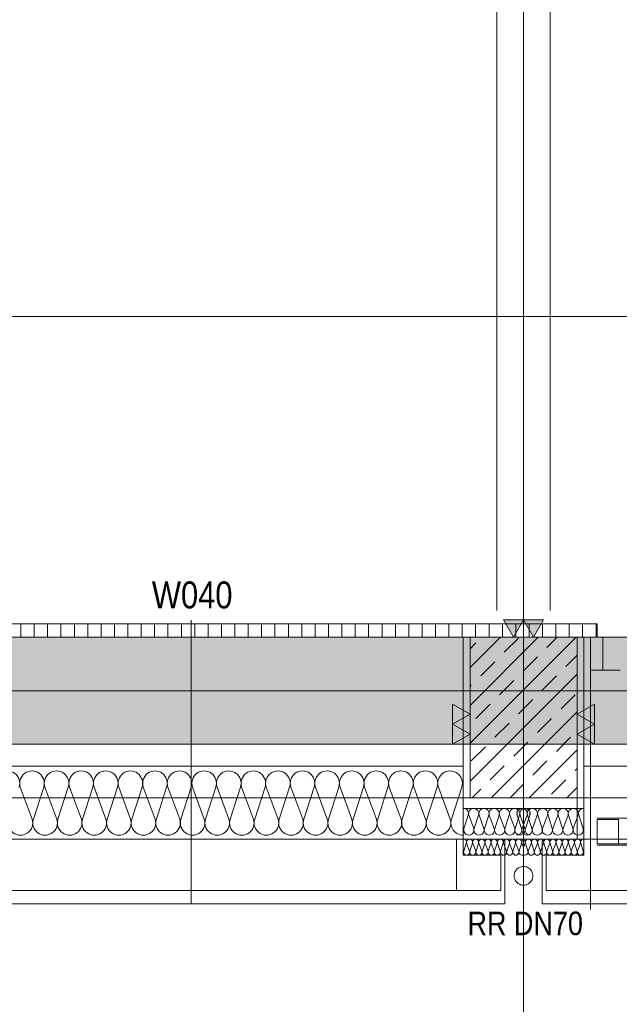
# Model space of a CAD drawing. Extents: x -720 to 300, y 62 to 1162.
# Tile 12 of 143: x -340 to -295, y 200 to 274. Entities that reach past the tile are written whole.
import ezdxf
from ezdxf.lldxf.tags import DXFTag

# ---------------------------------------------------------------- set-up
doc = ezdxf.new("R2010")
doc.units = 0
doc.layers.get('0').update_dxf_attribs({"lineweight": 13})
for name, color, linetype, lineweight, true_color in [('30 -33 Aussenwände- 2 nichttragend', 7, 'Continuous', 9, 0x003dff), ('30 -33 Aussenwände- 3 Aussenstützen', 7, 'Continuous', 50, 0x0000dd), ('30 -33 Aussenwände- 7 Fassade_ Elemente', 7, 'Continuous', 9, 0x00aacc), ('30 -34 Innenwände- 2 nichttragend', 7, 'Continuous', 18, 0xff7fe6), ('30 -35 Decken- 1 Konstruktion-Träger- Stahlbeton', 7, 'Continuous', 13, 0x33aa00), ('60- 61 allgemeine Ausstattung- 1 Möbel', 7, 'Continuous', 9, 0x00cccc), ('70 -72 Beschriftung- 1 Beschriftung allgemein', 7, 'Continuous', 9, 0xff6633), ('70 -72 Beschriftung- 2 Beschriftung Bauteile', 7, 'Continuous', 9, 0x9999ff), ('70 -76 Bemaßung- 2 Allgemein', 9, 'Continuous', 5, 0x808080), ('iwb_Schraffur_Unterzug', 7, 'Continuous', 5, 0xffffcc)]:
    doc.layers.add(name, color=color, linetype=linetype, lineweight=lineweight, true_color=true_color)
for name, color, linetype, lineweight in [('40 -41 Abwasser_Wasser_Gas- 2 Wasser-1', 7, 'Continuous', 15), ('70 -71 Achsen- 1 Gebäudeachsen', 7, 'STRICHPUNKT2-A06G94018I', 18), ('70 -75 Raumstempel- 3 Wandstempel', 7, 'Continuous', 50)]:
    doc.layers.add(name, color=color, linetype=linetype, lineweight=lineweight)
doc.styles.get("Standard").update_dxf_attribs({"font": 'ARIALN.TTF'})
tags = doc.linetypes.add('fein_strichliert-A06G94028I', pattern=[4, 1, -2, 1]).pattern_tags.tags
tags[8:9] = [DXFTag(74, 4), DXFTag(75, 0), DXFTag(340, '0'), DXFTag(46, 0.0), DXFTag(50, 0.0), DXFTag(44, 0.0), DXFTag(45, 0.0)]
tags[6:7] = [DXFTag(74, 4), DXFTag(75, 0), DXFTag(340, '0'), DXFTag(46, 0.0), DXFTag(50, 0.0), DXFTag(44, 0.0), DXFTag(45, 0.0)]
tags[4:5] = [DXFTag(74, 4), DXFTag(75, 0), DXFTag(340, '0'), DXFTag(46, 0.0), DXFTag(50, 0.0), DXFTag(44, 0.0), DXFTag(45, 0.0)]
tags = doc.linetypes.add('STRICHPUNKT2-A06G94018I', pattern=[12.7, 6.35, -3.175, 0, -3.175]).pattern_tags.tags
tags[10:11] = [DXFTag(74, 4), DXFTag(75, 0), DXFTag(340, '0'), DXFTag(46, 0.0), DXFTag(50, 0.0), DXFTag(44, 0.0), DXFTag(45, 0.0)]
tags[8:9] = [DXFTag(74, 4), DXFTag(75, 0), DXFTag(340, '0'), DXFTag(46, 0.0), DXFTag(50, 0.0), DXFTag(44, 0.0), DXFTag(45, 0.0)]
tags[6:7] = [DXFTag(74, 4), DXFTag(75, 0), DXFTag(340, '0'), DXFTag(46, 0.0), DXFTag(50, 0.0), DXFTag(44, 0.0), DXFTag(45, 0.0)]
tags[4:5] = [DXFTag(74, 4), DXFTag(75, 0), DXFTag(340, '0'), DXFTag(46, 0.0), DXFTag(50, 0.0), DXFTag(44, 0.0), DXFTag(45, 0.0)]

# ---------------------------------------------------------------- blocks, each defined once
blk = doc.blocks.new('Referenz-A06G94038I')
at = {"layer": '30 -33 Aussenwände- 2 nichttragend', "color": 0, "linetype": 'fein_strichliert-A06G94028I', "lineweight": -2, "ltscale": 0.13}
blk.add_line((-450.357, 215.912), (-154.357, 215.912), dxfattribs=at)
at = {"layer": '30 -33 Aussenwände- 3 Aussenstützen', "color": 0, "lineweight": -2}
for p, q in [((-306.357, 225.641), (-304.087, 227.912)), ((-306.357, 222.813), (-301.258, 227.912)), ((-306.357, 219.985), (-298.43, 227.912)), ((-303.792, 226.793), (-302.731, 227.853)), ((-300.61, 227.146), (-299.844, 227.912)), ((-306.357, 227.056), (-305.913, 227.5)), ((-305.56, 225.025), (-304.499, 226.086)), ((-302.378, 225.379), (-301.317, 226.439)), ((-299.196, 225.732), (-298.357, 226.57)), ((-306.357, 217.156), (-298.357, 225.156)), ((-304.145, 223.611), (-303.085, 224.671)), ((-300.963, 223.964), (-299.903, 225.025)), ((-306.357, 224.227), (-306.267, 224.318)), ((-302.731, 222.197), (-301.67, 223.257)), ((-299.549, 222.55), (-298.488, 223.611)), ((-305.913, 221.843), (-304.852, 222.904)), ((-304.773, 215.912), (-298.357, 222.328)), ((-301.317, 220.782), (-300.256, 221.843)), ((-304.499, 220.429), (-303.438, 221.49)), ((-302.357, 218.912), (-302.357, 220.912)), ((-299.903, 219.368), (-298.842, 220.429)), ((-306.267, 218.661), (-305.206, 219.722)), ((-303.357, 219.912), (-301.357, 219.912)), ((-303.085, 219.015), (-302.024, 220.075)), ((-301.945, 215.912), (-298.357, 219.499)), ((-304.852, 217.247), (-303.792, 218.308)), ((-301.67, 217.6), (-300.61, 218.661)), ((-298.488, 217.954), (-298.357, 218.085)), ((-300.256, 216.186), (-299.196, 217.247)), ((-306.187, 215.912), (-305.56, 216.54)), ((-303.359, 215.912), (-302.378, 216.893)), ((-299.116, 215.912), (-298.357, 216.671))]:
    blk.add_line(p, q, dxfattribs=at)
at = {"layer": '30 -33 Aussenwände- 3 Aussenstützen', "color": 0, "linetype": 'Continuous', "lineweight": -2, "ltscale": 0.13}
for p, q in [((-306.357, 227.912), (-306.357, 215.912)), ((-298.357, 227.912), (-306.357, 227.912)), ((-298.357, 215.912), (-298.357, 227.912)), ((-306.357, 215.912), (-298.357, 215.912))]:
    blk.add_line(p, q, dxfattribs=at)
at = {"layer": '30 -33 Aussenwände- 7 Fassade_ Elemente', "color": 0, "linetype": 'Continuous', "lineweight": -2, "ltscale": 0.13}
for p, q in [((-449.857, 227.912), (-306.857, 227.912)), ((-306.857, 227.912), (-306.857, 212.812)), ((-296.437, 227.912), (-298.357, 227.912)), ((-298.357, 227.912), (-298.357, 212.812)), ((-154.857, 227.912), (-297.857, 227.912)), ((-297.857, 227.912), (-297.857, 212.812)), ((-297.357, 207.542), (-297.357, 227.912)), ((-296.437, 225.452), (-296.437, 227.912)), ((-296.437, 227.912), (-295.137, 227.912)), ((-297.357, 212.812), (-297.357, 225.452)), ((-297.357, 225.452), (-296.437, 225.452)), ((-295.137, 225.452), (-296.437, 225.452)), ((-302.357, 218.912), (-302.357, 220.912)), ((-301.357, 219.912), (-303.357, 219.912)), ((-306.857, 218.272), (-449.857, 218.272)), ((-306.857, 215.112), (-306.857, 218.272)), ((-297.857, 215.116), (-297.857, 218.272)), ((-297.857, 218.272), (-154.857, 218.272)), ((-339.977, 216.712), (-339.089, 214.312)), ((-338.999, 214.312), (-338.228, 216.712)), ((-338.138, 216.712), (-337.251, 214.312)), ((-337.161, 214.312), (-336.39, 216.712)), ((-336.3, 216.712), (-335.412, 214.312)), ((-335.322, 214.312), (-334.551, 216.712)), ((-334.461, 216.712), (-333.574, 214.312)), ((-333.484, 214.312), (-332.713, 216.712)), ((-332.623, 216.712), (-331.735, 214.312)), ((-331.645, 214.312), (-330.874, 216.712)), ((-330.784, 216.712), (-329.897, 214.312)), ((-329.807, 214.312), (-329.035, 216.712)), ((-328.945, 216.712), (-328.058, 214.312)), ((-327.968, 214.312), (-327.197, 216.712)), ((-327.107, 216.712), (-326.22, 214.312)), ((-326.13, 214.312), (-325.358, 216.712)), ((-325.268, 216.712), (-324.381, 214.312)), ((-324.291, 214.312), (-323.52, 216.712)), ((-323.43, 216.712), (-322.543, 214.312)), ((-322.453, 214.312), (-321.681, 216.712)), ((-321.591, 216.712), (-320.704, 214.312)), ((-320.614, 214.312), (-319.843, 216.712)), ((-319.753, 216.712), (-318.866, 214.312)), ((-318.776, 214.312), (-318.004, 216.712)), ((-317.914, 216.712), (-317.027, 214.312)), ((-316.937, 214.312), (-316.166, 216.712)), ((-316.076, 216.712), (-315.189, 214.312)), ((-315.099, 214.312), (-314.327, 216.712)), ((-314.237, 216.712), (-313.35, 214.312)), ((-313.26, 214.312), (-312.489, 216.712)), ((-312.399, 216.712), (-311.511, 214.312)), ((-311.421, 214.312), (-310.65, 216.712)), ((-310.56, 216.712), (-309.673, 214.312)), ((-309.583, 214.312), (-308.812, 216.712)), ((-308.722, 216.712), (-307.834, 214.312)), ((-307.744, 214.312), (-306.973, 216.712)), ((-301.857, 215.112), (-306.857, 215.112)), ((-302.857, 215.116), (-297.857, 215.116)), ((-306.488, 214.612), (-306.809, 213.612)), ((-306.081, 213.612), (-306.45, 214.612)), ((-305.722, 214.612), (-306.043, 213.612)), ((-305.315, 213.612), (-305.684, 214.612)), ((-304.956, 214.612), (-305.277, 213.612)), ((-304.548, 213.612), (-304.918, 214.612)), ((-304.19, 214.612), (-304.511, 213.612)), ((-303.782, 213.612), (-304.152, 214.612)), ((-303.424, 214.612), (-303.745, 213.612)), ((-303.016, 213.612), (-303.386, 214.612)), ((-302.658, 214.612), (-302.979, 213.612)), ((-302.823, 214.612), (-302.502, 213.612)), ((-302.25, 213.612), (-302.62, 214.612)), ((-302.464, 213.612), (-302.095, 214.612)), ((-301.891, 214.612), (-302.213, 213.612)), ((-302.057, 214.612), (-301.736, 213.612)), ((-301.698, 213.612), (-301.329, 214.612)), ((-301.291, 214.612), (-300.97, 213.612)), ((-300.932, 213.612), (-300.563, 214.612)), ((-300.525, 214.612), (-300.204, 213.612)), ((-300.166, 213.612), (-299.797, 214.612)), ((-299.759, 214.612), (-299.438, 213.612)), ((-299.4, 213.612), (-299.031, 214.612)), ((-298.993, 214.612), (-298.672, 213.612)), ((-298.634, 213.612), (-298.264, 214.612)), ((-298.227, 214.612), (-297.906, 213.612)), ((-296.857, 212.472), (-296.857, 214.272)), ((-296.857, 214.272), (-295.257, 214.272)), ((-295.257, 214.272), (-295.257, 212.472)), ((-454.357, 212.812), (-301.857, 212.812)), ((-307.357, 212.812), (-449.357, 212.812)), ((-307.357, 212.812), (-306.857, 212.812)), ((-307.357, 208.972), (-307.357, 212.812)), ((-307.357, 208.972), (-307.357, 212.812)), ((-306.857, 212.812), (-303.757, 212.812)), ((-306.857, 212.812), (-306.857, 211.612)), ((-303.757, 212.812), (-303.757, 207.972)), ((-150.357, 212.812), (-302.857, 212.812)), ((-297.857, 212.812), (-300.957, 212.812)), ((-300.957, 212.812), (-300.957, 207.972)), ((-298.357, 212.812), (-297.357, 212.812)), ((-297.857, 212.812), (-297.857, 211.612)), ((-297.357, 212.812), (-297.857, 212.812)), ((-297.357, 208.972), (-297.357, 212.812)), ((-297.357, 212.812), (-155.357, 212.812)), ((-297.357, 208.972), (-297.357, 212.812)), ((-306.636, 212.512), (-306.828, 211.912)), ((-306.391, 211.912), (-306.613, 212.512)), ((-306.176, 212.512), (-306.368, 211.912)), ((-305.931, 211.913), (-306.153, 212.512)), ((-305.716, 212.513), (-305.909, 211.913)), ((-305.472, 211.913), (-305.694, 212.513)), ((-305.257, 212.513), (-305.449, 211.913)), ((-305.012, 211.913), (-305.234, 212.513)), ((-304.797, 212.513), (-304.989, 211.913)), ((-304.552, 211.914), (-304.775, 212.513)), ((-304.337, 212.514), (-304.53, 211.914)), ((-304.093, 211.914), (-304.315, 212.514)), ((-303.878, 212.514), (-304.07, 211.914)), ((-303.633, 211.914), (-303.855, 212.514)), ((-303.418, 212.514), (-303.61, 211.914)), ((-303.173, 211.915), (-303.396, 212.514)), ((-302.958, 212.515), (-303.151, 211.915)), ((-302.714, 211.915), (-302.936, 212.515)), ((-302.499, 212.515), (-302.691, 211.915)), ((-302.476, 212.515), (-302.357, 212.193)), ((-302.238, 212.515), (-302.358, 212.193)), ((-302.216, 212.515), (-302.024, 211.915)), ((-302.001, 211.915), (-301.779, 212.515)), ((-301.756, 212.515), (-301.564, 211.915)), ((-301.541, 211.915), (-301.319, 212.514)), ((-301.297, 212.514), (-301.104, 211.914)), ((-301.082, 211.914), (-300.86, 212.514)), ((-300.837, 212.514), (-300.645, 211.914)), ((-300.622, 211.914), (-300.4, 212.514)), ((-300.377, 212.514), (-300.185, 211.914)), ((-300.163, 211.914), (-299.94, 212.513)), ((-299.918, 212.513), (-299.725, 211.913)), ((-299.703, 211.913), (-299.481, 212.513)), ((-299.458, 212.513), (-299.266, 211.913)), ((-299.243, 211.913), (-299.021, 212.513)), ((-298.998, 212.513), (-298.806, 211.913)), ((-298.784, 211.913), (-298.561, 212.512)), ((-298.539, 212.512), (-298.346, 211.912)), ((-298.324, 211.912), (-298.102, 212.512)), ((-298.079, 212.512), (-297.887, 211.912)), ((-295.257, 212.472), (-296.857, 212.472)), ((-306.857, 211.612), (-304.057, 211.612)), ((-304.057, 211.612), (-304.057, 208.972)), ((-300.657, 211.612), (-300.657, 208.972)), ((-297.857, 211.612), (-300.657, 211.612)), ((-449.357, 208.972), (-307.357, 208.972)), ((-304.057, 208.972), (-307.357, 208.972)), ((-300.657, 208.972), (-297.357, 208.972)), ((-155.357, 208.972), (-297.357, 208.972)), ((-303.757, 207.972), (-452.957, 207.972)), ((-300.957, 207.972), (-151.757, 207.972))]:
    blk.add_line(p, q, dxfattribs=at)
at = {"layer": '30 -33 Aussenwände- 7 Fassade_ Elemente', "color": 0, "linetype": 'fein_strichliert-A06G94028I', "lineweight": -2, "ltscale": 0.13}
for p, q in [((-296.857, 214.372), (-248.457, 214.372)), ((-296.857, 212.372), (-248.457, 212.372)), ((-295.257, 212.472), (-272.657, 212.472)), ((-248.457, 207.972), (-296.857, 207.972))]:
    blk.add_line(p, q, dxfattribs=at)
at = {"layer": '30 -33 Aussenwände- 7 Fassade_ Elemente', "color": 0, "linetype": 'Continuous', "lineweight": -2, "ltscale": 0.13}
for centre, major_axis, end_param in [((-340.941, 216.994), (0.874, -0.282), 3.765224), ((-339.102, 216.994), (0.874, -0.282), 3.765224), ((-337.264, 216.994), (0.874, -0.282), 3.765224), ((-335.425, 216.994), (0.874, -0.282), 3.765224), ((-333.587, 216.994), (0.874, -0.282), 3.765224), ((-331.748, 216.994), (0.874, -0.282), 3.765224), ((-329.91, 216.994), (0.874, -0.282), 3.765224), ((-328.071, 216.994), (0.874, -0.282), 3.765224), ((-326.233, 216.994), (0.874, -0.282), 3.765224), ((-324.394, 216.994), (0.874, -0.282), 3.765224), ((-322.556, 216.994), (0.874, -0.282), 3.765224), ((-320.717, 216.994), (0.874, -0.282), 3.765224), ((-318.879, 216.994), (0.874, -0.282), 3.765224), ((-317.04, 216.994), (0.874, -0.282), 3.765224), ((-315.201, 216.994), (0.874, -0.282), 3.765224), ((-313.363, 216.994), (0.874, -0.282), 3.765224), ((-311.524, 216.994), (0.874, -0.282), 3.765224), ((-309.686, 216.994), (0.874, -0.282), 3.765224), ((-307.847, 216.994), (0.874, -0.282), 3.765224), ((-306.852, 214.729), (0.364, -0.117), 1.896254), ((-306.086, 214.729), (0.364, -0.117), 3.764652), ((-305.32, 214.729), (0.364, -0.117), 3.764652), ((-304.554, 214.729), (0.364, -0.117), 3.764652), ((-303.788, 214.729), (0.364, -0.117), 3.764652), ((-303.788, 214.729), (-0.225, 0.31), 1.254884), ((-303.788, 214.729), (0.225, 0.31), 1.254884), ((-303.788, 214.729), (0.364, -0.117), 1.254884), ((-303.022, 214.729), (0.364, -0.117), 3.764652), ((-303.022, 214.729), (-0.225, 0.31), 1.254884), ((-303.022, 214.729), (0.225, 0.31), 1.254884), ((-302.459, 214.729), (-0.225, 0.31), 1.254884), ((-303.022, 214.729), (0.364, -0.117), 1.254884), ((-302.459, 214.729), (0.225, 0.31), 1.254884), ((-302.256, 214.729), (-0.225, 0.31), 1.254884), ((-302.256, 214.729), (0.225, 0.31), 1.254884), ((-302.459, 214.729), (0.364, -0.117), 1.254884), ((-301.693, 214.729), (0.364, -0.117), 3.764652), ((-301.693, 214.729), (-0.225, 0.31), 1.254884), ((-302.256, 214.729), (0.364, -0.117), 1.254884), ((-301.693, 214.729), (0.225, 0.31), 1.254884), ((-301.693, 214.729), (0.364, -0.117), 1.254884), ((-300.927, 214.729), (0.364, -0.117), 3.764652), ((-300.927, 214.729), (-0.225, 0.31), 1.254884), ((-300.927, 214.729), (0.225, 0.31), 1.254884), ((-300.927, 214.729), (0.364, -0.117), 1.254884), ((-300.161, 214.729), (0.364, -0.117), 3.764652), ((-299.395, 214.729), (0.364, -0.117), 3.764652), ((-298.629, 214.729), (0.364, -0.117), 3.764652), ((-297.863, 214.729), (0.005, 0.383), 1.896254), ((-339.964, 214.031), (-0.874, 0.282), 3.764652), ((-338.125, 214.031), (-0.874, 0.282), 3.764652), ((-336.287, 214.031), (-0.874, 0.282), 3.764652), ((-334.448, 214.031), (-0.874, 0.282), 3.764652), ((-332.61, 214.031), (-0.874, 0.282), 3.764652), ((-330.771, 214.031), (-0.874, 0.282), 3.764652), ((-328.933, 214.031), (-0.874, 0.282), 3.764652), ((-327.094, 214.031), (-0.874, 0.282), 3.764652), ((-325.255, 214.031), (-0.874, 0.282), 3.764652), ((-323.417, 214.031), (-0.874, 0.282), 3.764652), ((-321.578, 214.031), (-0.874, 0.282), 3.764652), ((-319.74, 214.031), (-0.874, 0.282), 3.764652), ((-317.901, 214.031), (-0.874, 0.282), 3.764652), ((-316.063, 214.031), (-0.874, 0.282), 3.764652), ((-314.224, 214.031), (-0.874, 0.282), 3.764652), ((-312.386, 214.031), (-0.874, 0.282), 3.764652), ((-310.547, 214.031), (-0.874, 0.282), 3.764652), ((-308.709, 214.031), (-0.874, 0.282), 3.764652), ((-306.87, 214.031), (-0.874, 0.282), 1.896254), ((-303.225, 214.729), (0.368, -0.106), 0.561694), ((-301.49, 214.729), (-0.368, 0.106), 0.561694), ((-306.445, 213.495), (-0.364, 0.117), 3.765224), ((-305.679, 213.495), (-0.364, 0.117), 3.765224), ((-304.913, 213.495), (-0.364, 0.117), 3.765224), ((-304.147, 213.495), (-0.364, 0.117), 3.765224), ((-303.381, 213.495), (-0.364, 0.117), 1.255075), ((-303.381, 213.495), (-0.364, 0.117), 3.765224), ((-303.381, 213.495), (0.225, -0.31), 1.255075), ((-302.615, 213.495), (-0.364, 0.117), 3.765224), ((-302.615, 213.495), (-0.364, 0.117), 1.255075), ((-302.866, 213.495), (0.009, -0.383), 1.859564), ((-302.1, 213.495), (-0.364, 0.117), 1.255075), ((-302.1, 213.495), (-0.364, 0.117), 3.765224), ((-302.615, 213.495), (0.225, -0.31), 1.255075), ((-301.849, 213.495), (-0.364, 0.117), 1.859564), ((-302.1, 213.495), (0.225, -0.31), 1.255075), ((-301.334, 213.495), (-0.364, 0.117), 3.765224), ((-301.334, 213.495), (-0.364, 0.117), 1.255075), ((-301.334, 213.495), (0.225, -0.31), 1.255075), ((-300.568, 213.495), (-0.364, 0.117), 3.765224), ((-299.802, 213.495), (-0.364, 0.117), 3.765224), ((-299.036, 213.495), (-0.364, 0.117), 3.765224), ((-298.27, 213.495), (-0.364, 0.117), 3.765224), ((-306.854, 212.582), (0.219, -0.07), 1.896254), ((-306.395, 212.583), (0.219, -0.07), 3.764652), ((-305.935, 212.583), (0.219, -0.07), 3.764652), ((-305.475, 212.583), (0.219, -0.07), 3.764652), ((-305.016, 212.584), (0.219, -0.07), 3.764652), ((-304.556, 212.584), (0.219, -0.07), 3.764652), ((-304.096, 212.584), (0.219, -0.07), 3.764652), ((-303.637, 212.585), (0.219, -0.07), 3.764652), ((-303.637, 212.585), (0.135, 0.186), 1.254884), ((-303.381, 213.495), (-0.225, -0.31), 1.255075), ((-303.177, 212.585), (0.219, -0.07), 3.764652), ((-303.177, 212.585), (0.135, 0.186), 1.254884), ((-302.717, 212.585), (0.135, 0.186), 1.254884), ((-302.615, 213.495), (-0.225, -0.31), 1.255075), ((-302.1, 213.495), (-0.225, -0.31), 1.255075), ((-301.997, 212.585), (0.135, 0.186), 1.254884), ((-301.538, 212.585), (0.219, -0.071), 3.764652), ((-301.538, 212.585), (0.135, 0.186), 1.254884), ((-301.334, 213.495), (-0.225, -0.31), 1.255075), ((-301.078, 212.585), (0.219, -0.071), 3.764652), ((-301.078, 212.585), (0.135, 0.186), 1.254884), ((-300.618, 212.584), (0.219, -0.071), 3.764652), ((-300.159, 212.584), (0.219, -0.071), 3.764652), ((-299.699, 212.584), (0.219, -0.071), 3.764652), ((-299.239, 212.583), (0.219, -0.071), 3.764652), ((-298.78, 212.583), (0.219, -0.071), 3.764652), ((-298.32, 212.583), (0.219, -0.071), 3.764652), ((-297.861, 212.582), (0.003, 0.23), 1.896254), ((-303.637, 212.585), (-0.135, 0.186), 1.254884), ((-303.637, 212.585), (0.219, -0.07), 1.254884), ((-303.177, 212.585), (-0.135, 0.186), 1.254884), ((-303.177, 212.585), (0.219, -0.07), 1.254884), ((-302.717, 212.585), (-0.135, 0.186), 1.254884), ((-302.717, 212.585), (0.219, -0.07), 1.254884), ((-302.258, 212.586), (-0.1, 0.207), 1.434048), ((-302.457, 212.586), (0.219, -0.071), 1.434048), ((-301.997, 212.585), (-0.135, 0.186), 1.254884), ((-301.997, 212.585), (0.219, -0.071), 1.254884), ((-301.538, 212.585), (-0.135, 0.186), 1.254884), ((-301.538, 212.585), (0.219, -0.071), 1.254884), ((-301.078, 212.585), (-0.135, 0.186), 1.254884), ((-301.078, 212.585), (0.219, -0.071), 1.254884), ((-306.609, 211.842), (-0.219, 0.07), 3.765224), ((-306.15, 211.842), (-0.219, 0.07), 3.765224), ((-305.69, 211.842), (-0.219, 0.07), 3.765224), ((-305.23, 211.843), (-0.219, 0.07), 3.765224), ((-304.771, 211.843), (-0.219, 0.07), 3.765224), ((-304.311, 211.843), (-0.219, 0.07), 3.765224), ((-303.851, 211.844), (-0.219, 0.07), 3.765224), ((-303.392, 211.844), (-0.219, 0.07), 3.765224), ((-303.392, 211.844), (-0.219, 0.07), 1.255075), ((-303.392, 211.844), (-0.135, -0.186), 1.255075), ((-303.392, 211.844), (0.135, -0.186), 1.255075), ((-302.932, 211.844), (-0.219, 0.07), 3.765224), ((-302.932, 211.844), (-0.219, 0.07), 1.255075), ((-302.932, 211.844), (-0.135, -0.186), 1.255075), ((-302.932, 211.844), (0.135, -0.186), 1.255075), ((-302.473, 211.845), (-0.219, 0.07), 2.411197), ((-302.242, 211.845), (-0.116, -0.198), 2.411197), ((-301.783, 211.844), (-0.219, 0.071), 3.765224), ((-301.783, 211.844), (-0.219, 0.071), 1.255075), ((-301.783, 211.844), (-0.135, -0.186), 1.255075), ((-301.783, 211.844), (0.135, -0.186), 1.255075), ((-301.323, 211.844), (-0.219, 0.071), 3.765224), ((-301.323, 211.844), (-0.219, 0.071), 1.255075), ((-301.323, 211.844), (-0.135, -0.186), 1.255075), ((-301.323, 211.844), (0.135, -0.186), 1.255075), ((-300.863, 211.844), (-0.219, 0.071), 3.765224), ((-300.404, 211.843), (-0.219, 0.071), 3.765224), ((-299.944, 211.843), (-0.219, 0.071), 3.765224), ((-299.484, 211.843), (-0.219, 0.071), 3.765224), ((-299.025, 211.842), (-0.219, 0.071), 3.765224), ((-298.565, 211.842), (-0.219, 0.071), 3.765224), ((-298.105, 211.842), (-0.219, 0.071), 3.765224)]:
    blk.add_ellipse(centre, major_axis=major_axis, ratio=1, start_param=0, end_param=end_param, dxfattribs=at)
at = {"layer": '30 -34 Innenwände- 2 nichttragend', "color": 0, "lineweight": -2}
for p, q in [((-296.857, 228.912), (-552.457, 228.912)), ((-339.937, 228.912), (-339.937, 227.912)), ((-338.937, 228.912), (-338.937, 227.912)), ((-337.937, 228.912), (-337.937, 227.912)), ((-336.937, 228.912), (-336.937, 227.912)), ((-335.937, 228.912), (-335.937, 227.912)), ((-334.937, 228.912), (-334.937, 227.912)), ((-333.937, 228.912), (-333.937, 227.912)), ((-332.937, 228.912), (-332.937, 227.912)), ((-331.937, 228.912), (-331.937, 227.912)), ((-330.937, 228.912), (-330.937, 227.912)), ((-329.937, 228.912), (-329.937, 227.912)), ((-328.937, 228.912), (-328.937, 227.912)), ((-327.937, 228.912), (-327.937, 227.912)), ((-326.937, 228.912), (-326.937, 227.912)), ((-325.937, 228.912), (-325.937, 227.912)), ((-324.937, 228.912), (-324.937, 227.912)), ((-323.937, 228.912), (-323.937, 227.912)), ((-322.937, 228.912), (-322.937, 227.912)), ((-321.937, 228.912), (-321.937, 227.912)), ((-320.937, 228.912), (-320.937, 227.912)), ((-319.937, 228.912), (-319.937, 227.912)), ((-318.937, 228.912), (-318.937, 227.912)), ((-317.937, 228.912), (-317.937, 227.912)), ((-316.937, 228.912), (-316.937, 227.912)), ((-315.937, 228.912), (-315.937, 227.912)), ((-314.937, 228.912), (-314.937, 227.912)), ((-313.937, 228.912), (-313.937, 227.912)), ((-312.937, 228.912), (-312.937, 227.912)), ((-311.937, 228.912), (-311.937, 227.912)), ((-310.937, 228.912), (-310.937, 227.912)), ((-309.937, 228.912), (-309.937, 227.912)), ((-308.937, 228.912), (-308.937, 227.912)), ((-307.937, 228.912), (-307.937, 227.912)), ((-306.937, 228.912), (-306.937, 227.912)), ((-305.937, 228.912), (-305.937, 227.912)), ((-304.937, 228.912), (-304.937, 227.912)), ((-303.937, 228.912), (-303.937, 227.912)), ((-302.937, 228.912), (-302.937, 227.912)), ((-301.937, 228.912), (-301.937, 227.912)), ((-300.937, 228.912), (-300.937, 227.912)), ((-299.937, 228.912), (-299.937, 227.912)), ((-298.937, 228.912), (-298.937, 227.912)), ((-297.937, 228.912), (-297.937, 227.912)), ((-296.937, 228.912), (-296.937, 227.912)), ((-296.857, 227.912), (-552.457, 227.912))]:
    blk.add_line(p, q, dxfattribs=at)
at = {"layer": '30 -34 Innenwände- 2 nichttragend', "color": 0, "linetype": 'Continuous', "lineweight": -2, "ltscale": 0.13}
for p, q in [((-296.857, 228.912), (-552.457, 228.912)), ((-296.857, 227.912), (-296.857, 228.912)), ((-296.857, 227.912), (-552.457, 227.912))]:
    blk.add_line(p, q, dxfattribs=at)
at = {"layer": '30 -35 Decken- 1 Konstruktion-Träger- Stahlbeton', "color": 0, "linetype": 'fein_strichliert-A06G94028I', "lineweight": -2, "ltscale": 0.13}
for p, q in [((-2.357, 223.912), (-682.362, 223.912)), ((-2.357, 215.912), (-682.362, 215.912))]:
    blk.add_line(p, q, dxfattribs=at)
at = {"layer": '40 -41 Abwasser_Wasser_Gas- 2 Wasser-1', "color": 0, "linetype": 'Continuous', "lineweight": -2, "ltscale": 0.13}
for p, q in [((-302.836, 210.583), (-302.784, 210.628)), ((-302.784, 210.628), (-302.727, 210.667)), ((-302.727, 210.667), (-302.667, 210.7)), ((-302.667, 210.7), (-302.604, 210.727)), ((-302.604, 210.727), (-302.539, 210.748)), ((-302.539, 210.748), (-302.471, 210.763)), ((-302.471, 210.763), (-302.403, 210.771)), ((-302.403, 210.771), (-302.334, 210.772)), ((-302.334, 210.772), (-302.266, 210.766)), ((-302.266, 210.766), (-302.198, 210.754)), ((-302.198, 210.754), (-302.132, 210.735)), ((-302.132, 210.735), (-302.068, 210.71)), ((-302.068, 210.71), (-302.007, 210.678)), ((-302.007, 210.678), (-301.95, 210.641)), ((-301.95, 210.641), (-301.896, 210.599)), ((-301.896, 210.599), (-301.846, 210.551)), ((-303.057, 210.095), (-303.051, 210.164)), ((-303.056, 210.026), (-303.057, 210.095)), ((-303.048, 209.958), (-303.056, 210.026)), ((-303.051, 210.164), (-303.039, 210.231)), ((-303.034, 209.891), (-303.048, 209.958)), ((-303.039, 210.231), (-303.02, 210.297)), ((-303.013, 209.826), (-303.034, 209.891)), ((-303.02, 210.297), (-302.995, 210.361)), ((-302.995, 210.361), (-302.964, 210.422)), ((-302.964, 210.422), (-302.926, 210.48)), ((-302.926, 210.48), (-302.884, 210.534)), ((-302.884, 210.534), (-302.836, 210.583)), ((-301.846, 210.551), (-301.802, 210.498)), ((-301.802, 210.498), (-301.763, 210.442)), ((-301.763, 210.442), (-301.73, 210.382)), ((-301.73, 210.382), (-301.702, 210.319)), ((-301.702, 210.319), (-301.681, 210.253)), ((-301.676, 209.913), (-301.695, 209.847)), ((-301.681, 210.253), (-301.667, 210.186)), ((-301.663, 209.981), (-301.676, 209.913)), ((-301.667, 210.186), (-301.659, 210.118)), ((-301.658, 210.049), (-301.663, 209.981)), ((-301.659, 210.118), (-301.658, 210.049)), ((-302.985, 209.763), (-303.013, 209.826)), ((-302.952, 209.703), (-302.985, 209.763)), ((-302.913, 209.646), (-302.952, 209.703)), ((-302.868, 209.594), (-302.913, 209.646)), ((-302.819, 209.546), (-302.868, 209.594)), ((-302.765, 209.503), (-302.819, 209.546)), ((-302.707, 209.466), (-302.765, 209.503)), ((-302.646, 209.435), (-302.707, 209.466)), ((-302.582, 209.409), (-302.646, 209.435)), ((-302.516, 209.391), (-302.582, 209.409)), ((-302.449, 209.378), (-302.516, 209.391)), ((-302.38, 209.373), (-302.449, 209.378)), ((-302.312, 209.374), (-302.38, 209.373)), ((-302.243, 209.382), (-302.312, 209.374)), ((-302.176, 209.396), (-302.243, 209.382)), ((-302.111, 209.417), (-302.176, 209.396)), ((-302.048, 209.444), (-302.111, 209.417)), ((-301.988, 209.478), (-302.048, 209.444)), ((-301.931, 209.517), (-301.988, 209.478)), ((-301.879, 209.561), (-301.931, 209.517)), ((-301.831, 209.611), (-301.879, 209.561)), ((-301.788, 209.665), (-301.831, 209.611)), ((-301.751, 209.722), (-301.788, 209.665)), ((-301.72, 209.783), (-301.751, 209.722)), ((-301.695, 209.847), (-301.72, 209.783))]:
    blk.add_line(p, q, dxfattribs=at)
at = {"layer": '60- 61 allgemeine Ausstattung- 1 Möbel', "color": 0, "linetype": 'Continuous', "lineweight": -2, "ltscale": 0.13}
for p, q in [((-304.357, 768.912), (-304.357, 229.912)), ((-300.357, 768.912), (-300.357, 229.912))]:
    blk.add_line(p, q, dxfattribs=at)
at = {"layer": '70 -71 Achsen- 1 Gebäudeachsen', "color": 0, "linetype": 'STRICHPUNKT2-A06G94018I', "lineweight": -2, "ltscale": 0.13}
for p, q in [((-302.357, 1084.852), (-302.357, 85.412)), ((-682.362, 219.912), (76.456, 219.912))]:
    blk.add_line(p, q, dxfattribs=at)
at = {"layer": '70 -72 Beschriftung- 2 Beschriftung Bauteile', "color": 0, "lineweight": -2}
for p, q in [((-303.857, 229.211), (-303.107, 227.912)), ((-302.357, 229.211), (-303.857, 229.211)), ((-303.107, 227.912), (-302.357, 229.211)), ((-302.357, 229.211), (-301.607, 227.912)), ((-300.857, 229.211), (-302.357, 229.211)), ((-301.607, 227.912), (-300.857, 229.211)), ((-306.357, 222.162), (-307.656, 222.912)), ((-307.656, 222.912), (-307.656, 221.412)), ((-298.357, 222.162), (-297.058, 222.912)), ((-297.058, 222.912), (-297.058, 221.412)), ((-307.656, 221.412), (-306.357, 222.162)), ((-297.058, 221.412), (-298.357, 222.162)), ((-306.357, 220.662), (-307.656, 221.412)), ((-307.656, 221.412), (-307.656, 219.912)), ((-298.357, 220.662), (-297.058, 221.412)), ((-297.058, 221.412), (-297.058, 219.912)), ((-307.656, 219.912), (-306.357, 220.662)), ((-297.058, 219.912), (-298.357, 220.662))]:
    blk.add_line(p, q, dxfattribs=at)
for points in [[(-303.107, 227.912), (-303.857, 229.211), (-303.107, 229.211)], [(-303.107, 227.912), (-303.107, 229.211), (-302.357, 229.211)], [(-301.607, 227.912), (-302.357, 229.211), (-301.607, 229.211)], [(-301.607, 227.912), (-301.607, 229.211), (-300.857, 229.211)], [(-307.656, 221.412), (-307.656, 222.912), (-306.357, 222.162)], [(-297.058, 221.412), (-298.357, 222.162), (-297.058, 222.912)], [(-307.656, 219.912), (-307.656, 221.412), (-306.357, 220.662)], [(-297.058, 219.912), (-298.357, 220.662), (-297.058, 221.412)]]:
    blk.add_solid(points, dxfattribs=at)
at = {"layer": '70 -75 Raumstempel- 3 Wandstempel', "color": 0, "linetype": 'Continuous', "lineweight": -2, "ltscale": 0.13}
blk.add_line((-327.197, 229.202), (-327.197, 207.972), dxfattribs=at)
at = {"layer": '70 -76 Bemaßung- 2 Allgemein', "color": 0, "linetype": 'Continuous', "lineweight": -2, "ltscale": 0.13}
blk.add_line((-4.416, 251.912), (-682.362, 251.912), dxfattribs=at)
at = {"layer": '70 -72 Beschriftung- 1 Beschriftung allgemein', "color": 0, "linetype": 'Continuous', "lineweight": -2, "ltscale": 0.13, "insert": (-306.548, 207.395), "char_height": 1.76205, "attachment_point": 1}
blk.add_mtext('{\\fArial Narrow;RR DN70}', dxfattribs=at)
at = {"layer": '70 -75 Raumstempel- 3 Wandstempel', "color": 0, "linetype": 'Continuous', "lineweight": -2, "ltscale": 0.13, "insert": (-330.139, 232.085), "char_height": 2.01377, "attachment_point": 1}
blk.add_mtext('{\\fArial Narrow;W040}', dxfattribs=at)
blk = doc.blocks.new('Referenz-A06G94058I')
at = {"layer": 'iwb_Schraffur_Unterzug', "linetype": 'Continuous', "ltscale": 0.13}
for points in [[(-682.362, 227.912), (-2.356, 227.912), (-682.362, 225.659)], [(-682.362, 225.659), (-2.356, 227.912), (-2.356, 219.912)], [(-682.362, 225.659), (-2.356, 219.912), (-682.362, 222.165)], [(-682.362, 222.165), (-2.356, 219.912), (-682.362, 219.912)]]:
    blk.add_solid(points, dxfattribs=at)

msp = doc.modelspace()

# ---------------------------------------------------------------- block references
at = {"color": 8, "lineweight": 13, "ltscale": 0.13, "true_color": 0x808080}
msp.add_blockref('Referenz-A06G94038I', (0, 0), dxfattribs=at)
at = {"color": 8, "lineweight": 25, "ltscale": 0.25, "true_color": 0x808080}
msp.add_blockref('Referenz-A06G94058I', (0, 0), dxfattribs=at)

doc.saveas('drawing.dxf')
